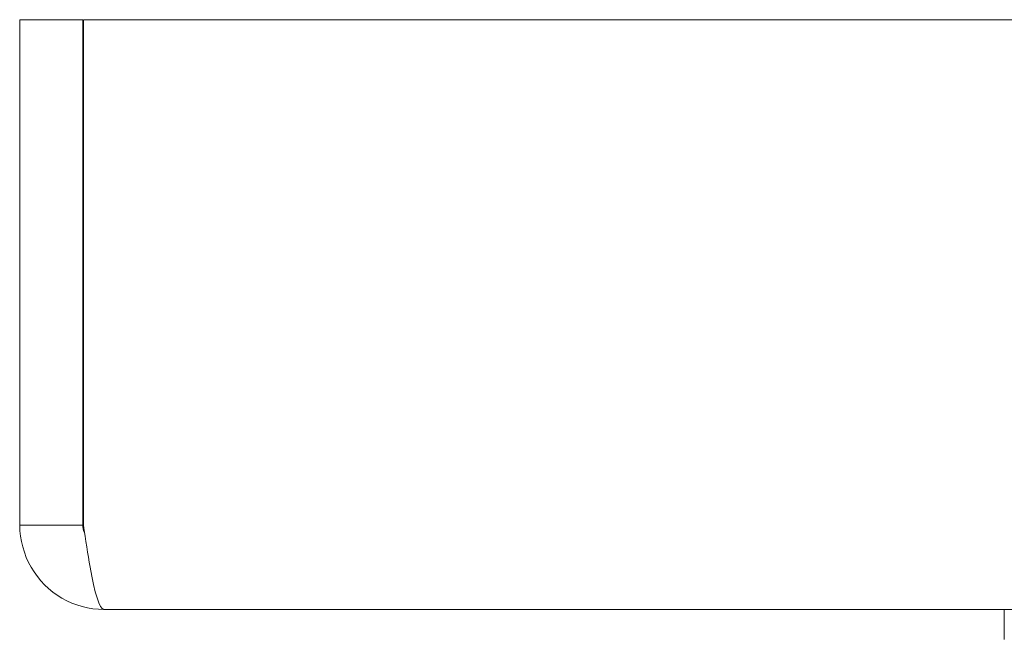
# Model space of a CAD drawing. Header units: inches. Extents: x 10 to 331, y 10 to 212.
# Tile 1 of 145: x 32.694 to 34.155, y 24.465 to 25.385. Entities that reach past the tile are written whole.
import ezdxf

# ---------------------------------------------------------------- set-up
doc = ezdxf.new("R2010")
doc.units = ezdxf.units.IN
doc.header["$LTSCALE"] = 20
doc.header["$MEASUREMENT"] = 0
doc.layers.add('Visible (ANSI)', color=7, linetype='Continuous', lineweight=5)

msp = doc.modelspace()

# ---------------------------------------------------------------- linework, layer by layer
at = {"layer": 'Visible (ANSI)'}
for p, q in [((32.6944, 25.3848), (32.6944, 24.6348)), ((32.7881, 25.3848), (32.6944, 25.3848)), ((32.7881, 24.6348), (32.7881, 25.3848)), ((32.7888, 24.6348), (32.7888, 25.3848)), ((32.7888, 25.3848), (61.1, 25.3848)), ((32.7881, 24.6348), (32.6944, 24.6348)), ((61.0694, 24.5098), (32.8193, 24.5098)), ((34.1545, 24.4655), (34.1545, 24.5098))]:
    msp.add_line(p, q, dxfattribs=at)
for points, knots in [([(32.6944, 24.6348), (32.6944, 24.5911), (32.7192, 24.5482), (32.7571, 24.5265), (32.7759, 24.5156), (32.7976, 24.5098), (32.8193, 24.5098)], [0, 0, 0, 0, 1.04908, 1.04908, 1.04908, 1.570796, 1.570796, 1.570796, 1.570796]), ([(32.7909, 24.6222), (32.7895, 24.6253), (32.7885, 24.6286), (32.7882, 24.6321), (32.7881, 24.633), (32.7881, 24.6339), (32.7881, 24.6348)], [1.1535244, 1.1535244, 1.1535244, 1.1535244, 1.4834748, 1.4834748, 1.4834748, 1.5707963, 1.5707963, 1.5707963, 1.5707963]), ([(32.8193, 24.5098), (32.8125, 24.5098), (32.8057, 24.5346), (32.7989, 24.5725), (32.7956, 24.5914), (32.7922, 24.6131), (32.7888, 24.6348)], [0, 0, 0, 0, 1.04908, 1.04908, 1.04908, 1.570796, 1.570796, 1.570796, 1.570796])]:
    msp.add_open_spline(points, degree=3, knots=knots, dxfattribs=at)
msp.add_open_spline([(34.1545, 24.4654), (34.1545, 24.4654), (34.1545, 24.4655), (34.1545, 24.4655)], degree=3, dxfattribs=at)

doc.saveas('drawing.dxf')
